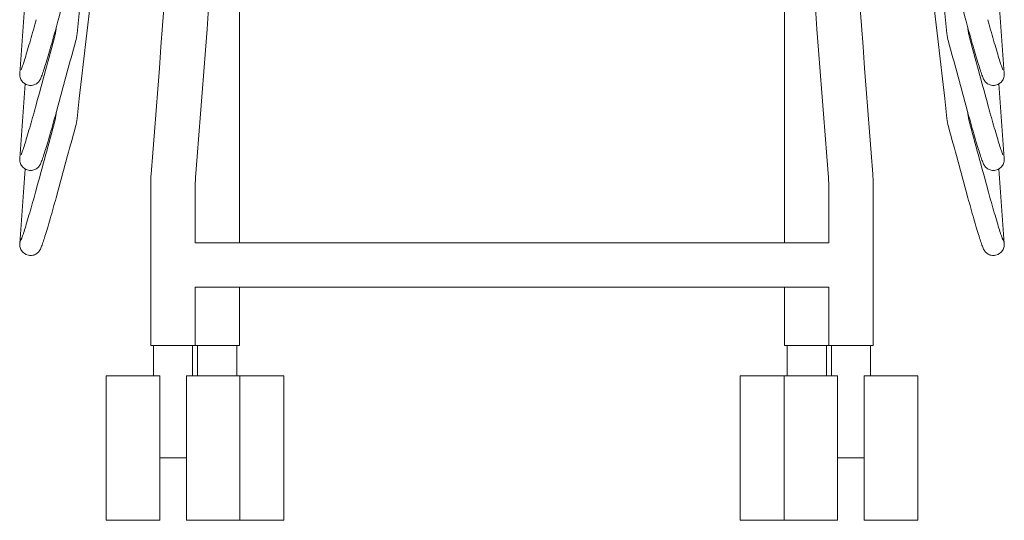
# Model space of a CAD drawing. Header units: centimetres. Extents: x -28 to 145, y -313 to 96.
# Tile 53 of 64: x -28 to 28, y -47 to -19. Entities that reach past the tile are written whole.
import ezdxf

# ---------------------------------------------------------------- set-up
doc = ezdxf.new("R2010")
doc.units = ezdxf.units.CM
doc.layers.add('Main lines', color=7, linetype='Continuous', lineweight=13, true_color=0x000000)
doc.layers.add('Predefinito', color=7, linetype='Continuous', true_color=0x000000)

# ---------------------------------------------------------------- blocks, each defined once
blk = doc.blocks.new('CB-298_Petal_Stacked_2D_Back')
at = {"layer": 'Main lines'}
for points in [[(17.786, 2.5), (0, 2.5), (-17.786, 2.5)], [(-17.786, 0), (0, 0), (17.786, 0)], [(17.786, -3.075), (17.786, -3.275)], [(-18.286, -9.575), (-19.786, -9.575)], [(18.286, -9.575), (19.786, -9.575)]]:
    blk.add_lwpolyline(points, dxfattribs=at)
for points, degree in [([(-20.346, 49.999), (-21.706, 38.079), (-23.067, 26.159), (-24.428, 14.239)], 3), ([(20.346, 49.999), (21.707, 38.079), (23.067, 26.159), (24.428, 14.239)], 3), ([(-20.346, 45.226), (-21.706, 33.306), (-23.067, 21.386), (-24.428, 9.467)], 3), ([(20.346, 45.226), (21.707, 33.306), (23.067, 21.386), (24.428, 9.467)], 3), ([(-17.323, 44.453), (-18.303, 31.751), (-19.284, 19.049), (-20.265, 6.348)], 3), ([(-17.772, 6.155), (-16.791, 18.857), (-15.811, 31.558), (-14.83, 44.26)], 3), ([(14.83, 44.26), (15.811, 31.558), (16.791, 18.857), (17.772, 6.155)], 3), ([(20.265, 6.348), (19.284, 19.049), (18.303, 31.751), (17.323, 44.453)], 3), ([(-15.305, 2.5), (-15.305, 14.369), (-15.305, 26.237), (-15.305, 38.106)], 3), ([(15.305, 2.5), (15.305, 14.369), (15.305, 26.237), (15.305, 38.106)], 3), ([(-24.513, 18.568), (-24.864, 17.279), (-25.215, 15.989), (-25.566, 14.7)], 3), ([(24.513, 18.568), (24.864, 17.279), (25.216, 15.989), (25.567, 14.7)], 3), ([(-27.643, 11.997), (-27.543, 13.391), (-27.443, 14.786), (-27.343, 16.18)], 3), ([(27.643, 11.997), (27.543, 13.391), (27.443, 14.786), (27.343, 16.18)], 3), ([(-25.62, 14.375), (-25.612, 14.449), (-25.603, 14.522), (-25.595, 14.596)], 3), ([(25.62, 14.375), (25.612, 14.449), (25.604, 14.522), (25.595, 14.596)], 3), ([(-26.724, 10.242), (-26.373, 11.532), (-26.022, 12.821), (-25.671, 14.111)], 3), ([(-25.671, 14.111), (-25.647, 14.198), (-25.63, 14.286), (-25.62, 14.375)], 3), ([(-24.428, 14.239), (-24.445, 14.089), (-24.473, 13.941), (-24.513, 13.795)], 3), ([(24.428, 14.239), (24.445, 14.089), (24.474, 13.941), (24.513, 13.795)], 3), ([(25.671, 14.111), (25.648, 14.198), (25.631, 14.286), (25.62, 14.375)], 3), ([(26.725, 10.242), (26.373, 11.532), (26.022, 12.821), (25.671, 14.111)], 3), ([(-24.513, 13.795), (-24.864, 12.506), (-25.215, 11.217), (-25.566, 9.927)], 3), ([(24.513, 13.795), (24.864, 12.506), (25.216, 11.217), (25.567, 9.927)], 3), ([(-27.643, 7.224), (-27.543, 8.618), (-27.443, 10.013), (-27.343, 11.407)], 3), ([(27.643, 7.224), (27.543, 8.618), (27.443, 10.013), (27.343, 11.407)], 3), ([(-25.671, 9.338), (-25.647, 9.425), (-25.63, 9.513), (-25.62, 9.603)], 3), ([(-25.62, 9.603), (-25.612, 9.676), (-25.603, 9.749), (-25.595, 9.823)], 3), ([(-24.428, 9.467), (-24.445, 9.317), (-24.473, 9.168), (-24.513, 9.023)], 3), ([(24.428, 9.467), (24.445, 9.317), (24.474, 9.168), (24.513, 9.023)], 3), ([(25.62, 9.603), (25.612, 9.676), (25.604, 9.749), (25.595, 9.823)], 3), ([(25.671, 9.338), (25.648, 9.425), (25.631, 9.513), (25.62, 9.603)], 3), ([(-26.724, 5.47), (-26.373, 6.759), (-26.022, 8.048), (-25.671, 9.338)], 3), ([(-24.513, 9.023), (-24.864, 7.733), (-25.215, 6.444), (-25.566, 5.154)], 3), ([(24.513, 9.023), (24.864, 7.733), (25.216, 6.444), (25.567, 5.154)], 3), ([(26.725, 5.47), (26.373, 6.759), (26.022, 8.048), (25.671, 9.338)], 3), ([(-27.643, 2.451), (-27.543, 3.846), (-27.443, 5.24), (-27.343, 6.635)], 3), ([(-20.265, 6.348), (-20.279, 6.162), (-20.286, 5.976), (-20.286, 5.789)], 3), ([(-17.786, 5.789), (-17.786, 5.911), (-17.781, 6.033), (-17.772, 6.155)], 3), ([(17.772, 6.155), (17.781, 6.033), (17.786, 5.911), (17.786, 5.789)], 3), ([(20.286, 5.789), (20.286, 5.976), (20.279, 6.162), (20.265, 6.348)], 3), ([(27.643, 2.451), (27.543, 3.846), (27.443, 5.24), (27.343, 6.635)], 3), ([(-20.286, 5.789), (-20.286, 2.835), (-20.286, -0.12), (-20.286, -3.075)], 3), ([(-17.786, 2.5), (-17.786, 3.596), (-17.786, 4.693), (-17.786, 5.789)], 3), ([(17.786, 5.789), (17.786, 4.693), (17.786, 3.596), (17.786, 2.5)], 3), ([(20.286, -3.075), (20.286, -0.12), (20.286, 2.835), (20.286, 5.789)], 3), ([(-15.305, -3.275), (-15.305, -2.183), (-15.305, -1.092), (-15.305, 0)], 3), ([(15.305, 0), (15.305, -1.092), (15.305, -2.183), (15.305, -3.275)], 3), ([(-17.786, -3.075), (-17.786, -2.05), (-17.786, -1.025), (-17.786, 0)], 3), ([(17.786, 0), (17.786, -1.025), (17.786, -2.05), (17.786, -3.075)], 3), ([(-20.286, -3.075), (-20.286, -3.175), (-20.286, -3.275)], 2), ([(-20.136, -3.275), (-20.136, -4.125), (-20.136, -4.976)], 2), ([(-17.936, -4.976), (-17.936, -4.125), (-17.936, -3.275)], 2), ([(-17.786, -3.275), (-17.786, -3.175), (-17.786, -3.075)], 2), ([(-17.655, -3.275), (-17.655, -4.125), (-17.655, -4.976)], 2), ([(-15.455, -4.976), (-15.455, -4.125), (-15.455, -3.275)], 2), ([(15.455, -4.976), (15.455, -4.125), (15.455, -3.275)], 2), ([(17.655, -3.275), (17.655, -4.125), (17.655, -4.976)], 2), ([(17.936, -4.976), (17.936, -4.125), (17.936, -3.275)], 2), ([(20.136, -3.275), (20.136, -4.125), (20.136, -4.976)], 2), ([(20.286, -3.275), (20.286, -3.175), (20.286, -3.075)], 2), ([(-19.786, -4.976), (-21.286, -4.976), (-22.786, -4.976)], 2), ([(-15.286, -4.976), (-16.786, -4.976), (-18.286, -4.976)], 2), ([(-12.805, -4.976), (-14.046, -4.976), (-15.286, -4.976)], 2), ([(12.805, -4.976), (14.046, -4.976), (15.286, -4.976)], 2), ([(15.286, -4.976), (16.786, -4.976), (18.286, -4.976)], 2), ([(19.786, -4.976), (21.286, -4.976), (22.786, -4.976)], 2), ([(-22.786, -13.076), (-21.286, -13.076), (-19.786, -13.076)], 2), ([(-18.286, -13.076), (-16.786, -13.076), (-15.286, -13.076)], 2), ([(-15.286, -13.076), (-14.046, -13.076), (-12.805, -13.076)], 2), ([(15.286, -13.076), (14.046, -13.076), (12.805, -13.076)], 2), ([(18.286, -13.076), (16.786, -13.076), (15.286, -13.076)], 2), ([(22.786, -13.076), (21.286, -13.076), (19.786, -13.076)], 2)]:
    blk.add_open_spline(points, degree=degree, dxfattribs=at)
for points, knots in [([(-27.557, 12.224), (-27.553, 12.233), (-27.547, 12.249), (-27.54, 12.267), (-27.521, 12.319), (-27.492, 12.403), (-27.458, 12.505), (-27.425, 12.606), (-27.386, 12.728), (-27.344, 12.865), (-27.301, 13.003), (-27.255, 13.157), (-27.205, 13.323), (-27.155, 13.493), (-27.101, 13.676), (-27.047, 13.865), (-26.992, 14.055), (-26.936, 14.251), (-26.881, 14.447), (-26.828, 14.638), (-26.775, 14.829), (-26.724, 15.015)], [2.176754, 2.176754, 2.176754, 2.176754, 2.401503, 2.401503, 2.401503, 3.010612, 3.010612, 3.010612, 3.604042, 3.604042, 3.604042, 4.1987, 4.1987, 4.1987, 4.81218, 4.81218, 4.81218, 5.425946, 5.425946, 5.425946, 6.021556, 6.021556, 6.021556, 6.021556]), ([(27.557, 12.224), (27.554, 12.233), (27.548, 12.249), (27.541, 12.267), (27.521, 12.319), (27.492, 12.403), (27.459, 12.505), (27.425, 12.606), (27.387, 12.728), (27.344, 12.865), (27.302, 13.003), (27.255, 13.157), (27.206, 13.323), (27.155, 13.493), (27.101, 13.676), (27.047, 13.865), (26.992, 14.055), (26.937, 14.251), (26.881, 14.447), (26.828, 14.638), (26.775, 14.829), (26.725, 15.015)], [2.176754, 2.176754, 2.176754, 2.176754, 2.401503, 2.401503, 2.401503, 3.010612, 3.010612, 3.010612, 3.604042, 3.604042, 3.604042, 4.1987, 4.1987, 4.1987, 4.81218, 4.81218, 4.81218, 5.425946, 5.425946, 5.425946, 6.021556, 6.021556, 6.021556, 6.021556]), ([(-25.566, 14.7), (-25.618, 14.511), (-25.672, 14.317), (-25.726, 14.124), (-25.782, 13.924), (-25.838, 13.725), (-25.893, 13.533), (-25.949, 13.34), (-26.003, 13.154), (-26.055, 12.98), (-26.106, 12.811), (-26.153, 12.653), (-26.198, 12.51), (-26.242, 12.367), (-26.282, 12.24), (-26.318, 12.131), (-26.356, 12.016), (-26.387, 11.925), (-26.416, 11.848), (-26.431, 11.807), (-26.443, 11.777), (-26.473, 11.707), (-26.492, 11.663), (-26.529, 11.607), (-26.566, 11.549), (-26.624, 11.48), (-26.708, 11.425), (-26.771, 11.384), (-26.842, 11.354), (-26.998, 11.322), (-27.081, 11.321), (-27.162, 11.338), (-27.32, 11.371), (-27.457, 11.465), (-27.544, 11.598)], [0, 0, 0, 0, 0.604213, 0.604213, 0.604213, 1.226874, 1.226874, 1.226874, 1.849845, 1.849845, 1.849845, 2.45502, 2.45502, 2.45502, 3.061519, 3.061519, 3.061519, 3.689776, 3.689776, 3.689776, 4.035483, 4.035483, 4.351926, 4.351926, 4.351926, 4.661214, 4.661214, 4.661214, 4.895775, 4.895775, 5.146082, 5.146082, 5.146082, 5.637819, 5.637819, 5.637819, 5.637819]), ([(25.567, 14.7), (25.618, 14.511), (25.672, 14.317), (25.726, 14.124), (25.782, 13.924), (25.838, 13.725), (25.894, 13.533), (25.949, 13.34), (26.004, 13.154), (26.056, 12.98), (26.106, 12.811), (26.154, 12.653), (26.198, 12.51), (26.242, 12.367), (26.283, 12.24), (26.318, 12.131), (26.356, 12.016), (26.387, 11.925), (26.416, 11.848), (26.432, 11.807), (26.443, 11.777), (26.473, 11.707), (26.492, 11.663), (26.529, 11.607), (26.567, 11.549), (26.625, 11.48), (26.708, 11.425), (26.771, 11.384), (26.843, 11.354), (26.998, 11.322), (27.082, 11.321), (27.162, 11.338), (27.32, 11.371), (27.457, 11.465), (27.544, 11.598)], [0, 0, 0, 0, 0.604213, 0.604213, 0.604213, 1.226874, 1.226874, 1.226874, 1.849845, 1.849845, 1.849845, 2.45502, 2.45502, 2.45502, 3.061519, 3.061519, 3.061519, 3.689776, 3.689776, 3.689776, 4.035483, 4.035483, 4.351926, 4.351926, 4.351926, 4.661214, 4.661214, 4.661214, 4.895775, 4.895775, 5.146082, 5.146082, 5.146082, 5.637819, 5.637819, 5.637819, 5.637819]), ([(-27.544, 11.598), (-27.594, 11.674), (-27.625, 11.762), (-27.648, 11.913), (-27.645, 11.959), (-27.643, 11.997)], [0, 0, 0, 0, 0.2782318, 0.2782318, 0.5448901, 0.5448901, 0.5448901, 0.5448901]), ([(27.544, 11.598), (27.594, 11.674), (27.625, 11.762), (27.649, 11.913), (27.646, 11.959), (27.643, 11.997)], [0, 0, 0, 0, 0.2782318, 0.2782318, 0.5448901, 0.5448901, 0.5448901, 0.5448901]), ([(-27.557, 7.451), (-27.553, 7.461), (-27.547, 7.476), (-27.54, 7.494), (-27.521, 7.546), (-27.492, 7.63), (-27.458, 7.733), (-27.425, 7.833), (-27.386, 7.955), (-27.344, 8.092), (-27.301, 8.23), (-27.255, 8.384), (-27.205, 8.55), (-27.155, 8.72), (-27.101, 8.903), (-27.047, 9.093), (-26.992, 9.282), (-26.936, 9.478), (-26.881, 9.674), (-26.828, 9.865), (-26.775, 10.056), (-26.724, 10.242)], [2.176754, 2.176754, 2.176754, 2.176754, 2.401503, 2.401503, 2.401503, 3.010612, 3.010612, 3.010612, 3.604042, 3.604042, 3.604042, 4.1987, 4.1987, 4.1987, 4.81218, 4.81218, 4.81218, 5.425946, 5.425946, 5.425946, 6.021556, 6.021556, 6.021556, 6.021556]), ([(27.557, 7.451), (27.554, 7.461), (27.548, 7.476), (27.541, 7.494), (27.521, 7.546), (27.492, 7.63), (27.459, 7.733), (27.425, 7.833), (27.387, 7.955), (27.344, 8.092), (27.302, 8.23), (27.255, 8.384), (27.206, 8.55), (27.155, 8.72), (27.101, 8.903), (27.047, 9.093), (26.992, 9.282), (26.937, 9.478), (26.881, 9.674), (26.828, 9.865), (26.775, 10.056), (26.725, 10.242)], [2.176754, 2.176754, 2.176754, 2.176754, 2.401503, 2.401503, 2.401503, 3.010612, 3.010612, 3.010612, 3.604042, 3.604042, 3.604042, 4.1987, 4.1987, 4.1987, 4.81218, 4.81218, 4.81218, 5.425946, 5.425946, 5.425946, 6.021556, 6.021556, 6.021556, 6.021556]), ([(-25.566, 9.927), (-25.618, 9.738), (-25.672, 9.544), (-25.726, 9.351), (-25.782, 9.151), (-25.838, 8.953), (-25.893, 8.76), (-25.949, 8.568), (-26.003, 8.382), (-26.055, 8.207), (-26.106, 8.038), (-26.153, 7.88), (-26.198, 7.738), (-26.242, 7.595), (-26.282, 7.467), (-26.318, 7.358), (-26.356, 7.243), (-26.387, 7.153), (-26.416, 7.075), (-26.431, 7.034), (-26.443, 7.005), (-26.473, 6.934), (-26.492, 6.891), (-26.529, 6.834), (-26.566, 6.776), (-26.624, 6.708), (-26.708, 6.653), (-26.771, 6.611), (-26.842, 6.581), (-26.998, 6.549), (-27.081, 6.549), (-27.162, 6.565), (-27.32, 6.598), (-27.457, 6.693), (-27.544, 6.825)], [0, 0, 0, 0, 0.604213, 0.604213, 0.604213, 1.226874, 1.226874, 1.226874, 1.849845, 1.849845, 1.849845, 2.45502, 2.45502, 2.45502, 3.061519, 3.061519, 3.061519, 3.689776, 3.689776, 3.689776, 4.035483, 4.035483, 4.351926, 4.351926, 4.351926, 4.661214, 4.661214, 4.661214, 4.895775, 4.895775, 5.146082, 5.146082, 5.146082, 5.637819, 5.637819, 5.637819, 5.637819]), ([(25.567, 9.927), (25.618, 9.738), (25.672, 9.544), (25.726, 9.351), (25.782, 9.151), (25.838, 8.953), (25.894, 8.76), (25.949, 8.568), (26.004, 8.382), (26.056, 8.207), (26.106, 8.038), (26.154, 7.88), (26.198, 7.738), (26.242, 7.595), (26.283, 7.467), (26.318, 7.358), (26.356, 7.243), (26.387, 7.153), (26.416, 7.075), (26.432, 7.034), (26.443, 7.005), (26.473, 6.934), (26.492, 6.891), (26.529, 6.834), (26.567, 6.776), (26.625, 6.708), (26.708, 6.653), (26.771, 6.611), (26.843, 6.581), (26.998, 6.549), (27.082, 6.549), (27.162, 6.565), (27.32, 6.598), (27.457, 6.693), (27.544, 6.825)], [0, 0, 0, 0, 0.604213, 0.604213, 0.604213, 1.226874, 1.226874, 1.226874, 1.849845, 1.849845, 1.849845, 2.45502, 2.45502, 2.45502, 3.061519, 3.061519, 3.061519, 3.689776, 3.689776, 3.689776, 4.035483, 4.035483, 4.351926, 4.351926, 4.351926, 4.661214, 4.661214, 4.661214, 4.895775, 4.895775, 5.146082, 5.146082, 5.146082, 5.637819, 5.637819, 5.637819, 5.637819]), ([(-27.544, 6.825), (-27.594, 6.901), (-27.625, 6.989), (-27.648, 7.14), (-27.645, 7.186), (-27.643, 7.224)], [0, 0, 0, 0, 0.2782318, 0.2782318, 0.5448901, 0.5448901, 0.5448901, 0.5448901]), ([(27.544, 6.825), (27.594, 6.901), (27.625, 6.989), (27.649, 7.14), (27.646, 7.186), (27.643, 7.224)], [0, 0, 0, 0, 0.2782318, 0.2782318, 0.5448901, 0.5448901, 0.5448901, 0.5448901]), ([(-27.557, 2.678), (-27.553, 2.688), (-27.547, 2.703), (-27.54, 2.721), (-27.521, 2.773), (-27.492, 2.858), (-27.458, 2.96), (-27.425, 3.061), (-27.386, 3.182), (-27.344, 3.32), (-27.301, 3.457), (-27.255, 3.612), (-27.205, 3.777), (-27.155, 3.948), (-27.101, 4.13), (-27.047, 4.32), (-26.992, 4.509), (-26.936, 4.705), (-26.881, 4.902), (-26.828, 5.092), (-26.775, 5.284), (-26.724, 5.47)], [2.176754, 2.176754, 2.176754, 2.176754, 2.401503, 2.401503, 2.401503, 3.010612, 3.010612, 3.010612, 3.604042, 3.604042, 3.604042, 4.1987, 4.1987, 4.1987, 4.81218, 4.81218, 4.81218, 5.425946, 5.425946, 5.425946, 6.021556, 6.021556, 6.021556, 6.021556]), ([(-25.566, 5.154), (-25.618, 4.965), (-25.672, 4.771), (-25.726, 4.578), (-25.782, 4.379), (-25.838, 4.18), (-25.893, 3.987), (-25.949, 3.795), (-26.003, 3.609), (-26.055, 3.435), (-26.106, 3.265), (-26.153, 3.107), (-26.198, 2.965), (-26.242, 2.822), (-26.282, 2.695), (-26.318, 2.585), (-26.356, 2.47), (-26.387, 2.38), (-26.416, 2.302), (-26.431, 2.261), (-26.443, 2.232), (-26.473, 2.162), (-26.492, 2.118), (-26.529, 2.061), (-26.566, 2.003), (-26.624, 1.935), (-26.708, 1.88), (-26.771, 1.838), (-26.842, 1.808), (-26.998, 1.776), (-27.081, 1.776), (-27.162, 1.793), (-27.32, 1.825), (-27.457, 1.92), (-27.544, 2.052)], [0, 0, 0, 0, 0.604213, 0.604213, 0.604213, 1.226874, 1.226874, 1.226874, 1.849845, 1.849845, 1.849845, 2.45502, 2.45502, 2.45502, 3.061519, 3.061519, 3.061519, 3.689776, 3.689776, 3.689776, 4.035483, 4.035483, 4.351926, 4.351926, 4.351926, 4.661214, 4.661214, 4.661214, 4.895775, 4.895775, 5.146082, 5.146082, 5.146082, 5.637819, 5.637819, 5.637819, 5.637819]), ([(25.567, 5.154), (25.618, 4.965), (25.672, 4.771), (25.726, 4.578), (25.782, 4.379), (25.838, 4.18), (25.894, 3.987), (25.949, 3.795), (26.004, 3.609), (26.056, 3.435), (26.106, 3.265), (26.154, 3.107), (26.198, 2.965), (26.242, 2.822), (26.283, 2.695), (26.318, 2.585), (26.356, 2.47), (26.387, 2.38), (26.416, 2.302), (26.432, 2.261), (26.443, 2.232), (26.473, 2.162), (26.492, 2.118), (26.529, 2.061), (26.567, 2.003), (26.625, 1.935), (26.708, 1.88), (26.771, 1.838), (26.843, 1.808), (26.998, 1.776), (27.082, 1.776), (27.162, 1.793), (27.32, 1.825), (27.457, 1.92), (27.544, 2.052)], [0, 0, 0, 0, 0.604213, 0.604213, 0.604213, 1.226874, 1.226874, 1.226874, 1.849845, 1.849845, 1.849845, 2.45502, 2.45502, 2.45502, 3.061519, 3.061519, 3.061519, 3.689776, 3.689776, 3.689776, 4.035483, 4.035483, 4.351926, 4.351926, 4.351926, 4.661214, 4.661214, 4.661214, 4.895775, 4.895775, 5.146082, 5.146082, 5.146082, 5.637819, 5.637819, 5.637819, 5.637819]), ([(27.557, 2.678), (27.554, 2.688), (27.548, 2.703), (27.541, 2.721), (27.521, 2.773), (27.492, 2.858), (27.459, 2.96), (27.425, 3.061), (27.387, 3.182), (27.344, 3.32), (27.302, 3.457), (27.255, 3.612), (27.206, 3.777), (27.155, 3.948), (27.101, 4.13), (27.047, 4.32), (26.992, 4.509), (26.937, 4.705), (26.881, 4.902), (26.828, 5.092), (26.775, 5.284), (26.725, 5.47)], [2.176754, 2.176754, 2.176754, 2.176754, 2.401503, 2.401503, 2.401503, 3.010612, 3.010612, 3.010612, 3.604042, 3.604042, 3.604042, 4.1987, 4.1987, 4.1987, 4.81218, 4.81218, 4.81218, 5.425946, 5.425946, 5.425946, 6.021556, 6.021556, 6.021556, 6.021556]), ([(-27.544, 2.052), (-27.594, 2.129), (-27.625, 2.217), (-27.648, 2.367), (-27.645, 2.413), (-27.643, 2.451)], [0, 0, 0, 0, 0.2782318, 0.2782318, 0.5448901, 0.5448901, 0.5448901, 0.5448901]), ([(27.544, 2.052), (27.594, 2.129), (27.625, 2.217), (27.649, 2.367), (27.646, 2.413), (27.643, 2.451)], [0, 0, 0, 0, 0.2782318, 0.2782318, 0.5448901, 0.5448901, 0.5448901, 0.5448901])]:
    blk.add_open_spline(points, degree=3, knots=knots, dxfattribs=at)
for points in [[(-27.525, 2.764), (-27.63, 2.625), (-27.643, 2.451)], [(27.525, 2.764), (27.63, 2.625), (27.643, 2.451)]]:
    blk.add_rational_spline(points, [0.895599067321, 0.84080248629, 0.857420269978], degree=2, dxfattribs=at)
for points, weights, knots in [([(-20.286, -3.275), (-20.286, -3.275), (-19.036, -3.275), (-17.786, -3.275), (-17.786, -3.275)], [1, 0.707106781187, 1, 0.707106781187, 1], [2181.56152, 2181.56152, 2181.56152, 2201.196474, 2201.196474, 2220.831428, 2220.831428, 2220.831428]), ([(-17.786, -3.275), (-17.605, -3.275), (-16.558, -3.275), (-15.308, -3.275), (-15.305, -3.275)], [0.937975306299, 0.742362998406, 1, 0.707106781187, 1], [2220.831428, 2220.831428, 2220.831428, 2238.102879, 2238.102879, 2257.737833, 2257.737833, 2257.737833]), ([(15.305, -3.275), (15.308, -3.275), (16.558, -3.275), (17.605, -3.275), (17.786, -3.275)], [1, 0.707106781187, 1, 0.742362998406, 0.937975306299], [0, 0, 0, 19.634954, 19.634954, 36.906404, 36.906404, 36.906404]), ([(17.786, -3.275), (17.786, -3.275), (19.036, -3.275), (20.286, -3.275), (20.286, -3.275)], [1, 0.707106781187, 1, 0.707106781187, 1], [36.906404, 36.906404, 36.906404, 56.541359, 56.541359, 76.176313, 76.176313, 76.176313]), ([(-22.786, -4.976), (-22.786, -4.976), (-22.786, -9.026), (-22.786, -13.076), (-22.786, -13.076)], [1, 0.707106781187, 1, 0.707106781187, 1], [187.234502, 187.234502, 187.234502, 250.851754, 250.851754, 314.469005, 314.469005, 314.469005]), ([(-19.786, -13.076), (-19.786, -13.076), (-19.786, -9.026), (-19.786, -4.976), (-19.786, -4.976)], [1, 0.707106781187, 1, 0.707106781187, 1], [344.469005, 344.469005, 344.469005, 408.086256, 408.086256, 471.703507, 471.703507, 471.703507]), ([(-18.286, -4.976), (-18.286, -4.976), (-18.286, -9.026), (-18.286, -13.076), (-18.286, -13.076)], [1, 0.707106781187, 1, 0.707106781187, 1], [157.234502, 157.234502, 157.234502, 220.851754, 220.851754, 284.469005, 284.469005, 284.469005]), ([(-15.286, -13.076), (-15.286, -13.076), (-15.286, -9.026), (-15.286, -4.976), (-15.286, -4.976)], [1, 0.707106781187, 1, 0.707106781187, 1], [314.469005, 314.469005, 314.469005, 378.086256, 378.086256, 441.703507, 441.703507, 441.703507]), ([(-12.805, -13.076), (-12.805, -13.076), (-12.805, -9.026), (-12.805, -4.976), (-12.805, -4.976)], [1, 0.707106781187, 1, 0.707106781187, 1], [30, 30, 30, 93.617251, 93.617251, 157.234502, 157.234502, 157.234502]), ([(12.805, -13.076), (12.805, -13.076), (12.805, -9.026), (12.805, -4.976), (12.805, -4.976)], [1, 0.707106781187, 1, 0.707106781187, 1], [30, 30, 30, 93.617251, 93.617251, 157.234502, 157.234502, 157.234502]), ([(15.286, -13.076), (15.286, -13.076), (15.286, -9.026), (15.286, -4.976), (15.286, -4.976)], [1, 0.707106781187, 1, 0.707106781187, 1], [314.469005, 314.469005, 314.469005, 378.086256, 378.086256, 441.703507, 441.703507, 441.703507]), ([(18.286, -4.976), (18.286, -4.976), (18.286, -9.026), (18.286, -13.076), (18.286, -13.076)], [1, 0.707106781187, 1, 0.707106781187, 1], [157.234502, 157.234502, 157.234502, 220.851754, 220.851754, 284.469005, 284.469005, 284.469005]), ([(19.786, -13.076), (19.786, -13.076), (19.786, -9.026), (19.786, -4.976), (19.786, -4.976)], [1, 0.707106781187, 1, 0.707106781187, 1], [344.469005, 344.469005, 344.469005, 408.086256, 408.086256, 471.703507, 471.703507, 471.703507]), ([(22.786, -4.976), (22.786, -4.976), (22.786, -9.026), (22.786, -13.076), (22.786, -13.076)], [1, 0.707106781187, 1, 0.707106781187, 1], [187.234502, 187.234502, 187.234502, 250.851754, 250.851754, 314.469005, 314.469005, 314.469005])]:
    blk.add_rational_spline(points, weights, degree=2, knots=knots, dxfattribs=at)

msp = doc.modelspace()

# ---------------------------------------------------------------- block references
at = {"layer": 'Predefinito'}
msp.add_blockref('CB-298_Petal_Stacked_2D_Back', (0, -34.038), dxfattribs=at)

doc.saveas('drawing.dxf')
